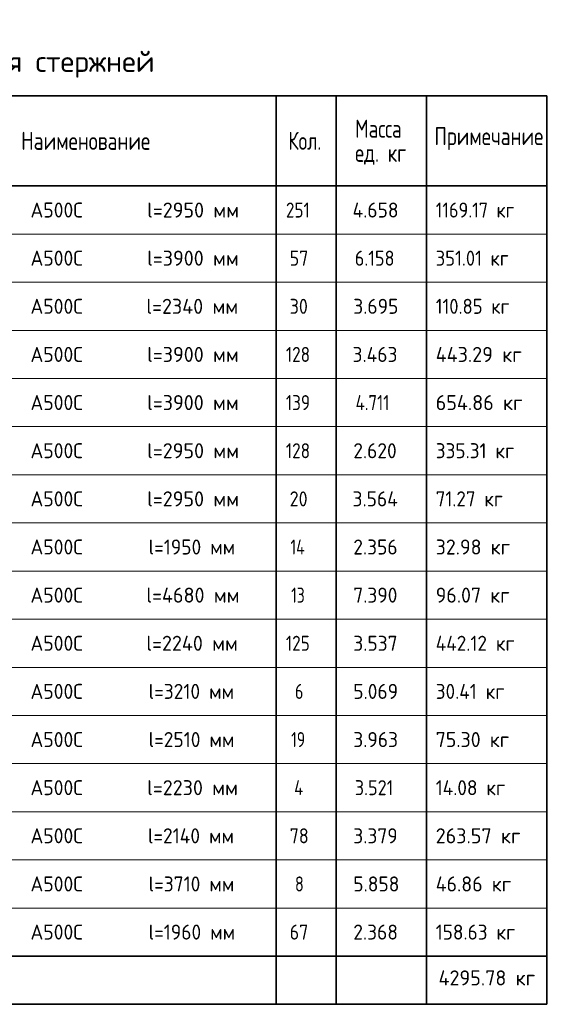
# Model space of a CAD drawing. Header units: metres. Extents: x -38 to 97, y -15 to 21.
# Tile 81 of 82: x 77.66 to 86.51, y -0.33 to 16.04. Entities that reach past the tile are written whole.
import ezdxf

# ---------------------------------------------------------------- set-up
doc = ezdxf.new("R2010")
doc.units = ezdxf.units.M
doc.styles.add('ISOCPEUR', font='txt')

msp = doc.modelspace()

# ---------------------------------------------------------------- linework, layer by layer
at = {"color": 7, "linetype": 'Continuous', "lineweight": 35, "transparency": 33554687}
for p, q in [((86.4198, 14.7717), (67.9198, 14.7717)), ((81.9198, 14.7717), (81.9198, 13.2717)), ((82.9198, 14.7717), (82.9198, 13.2717)), ((84.4198, 14.7717), (84.4198, 13.2717)), ((86.4198, 14.7717), (86.4198, 13.2717)), ((86.4198, 13.2717), (67.9198, 13.2717)), ((81.9198, 13.2717), (81.9198, 12.4717)), ((82.9198, 13.2717), (82.9198, 12.4717)), ((84.4198, 13.2717), (84.4198, 12.4717)), ((86.4198, 13.2717), (86.4198, 12.4717)), ((81.9198, 12.4717), (81.9198, 11.6717)), ((82.9198, 12.4717), (82.9198, 11.6717)), ((84.4198, 12.4717), (84.4198, 11.6717)), ((86.4198, 12.4717), (86.4198, 11.6717)), ((81.9198, 11.6717), (81.9198, 10.8717)), ((82.9198, 11.6717), (82.9198, 10.8717)), ((84.4198, 11.6717), (84.4198, 10.8717)), ((86.4198, 11.6717), (86.4198, 10.8717)), ((81.9198, 10.8717), (81.9198, 10.0717)), ((82.9198, 10.8717), (82.9198, 10.0717)), ((84.4198, 10.8717), (84.4198, 10.0717)), ((86.4198, 10.8717), (86.4198, 10.0717)), ((81.9198, 10.0717), (81.9198, 9.2717)), ((82.9198, 10.0717), (82.9198, 9.2717)), ((84.4198, 10.0717), (84.4198, 9.2717)), ((86.4198, 10.0717), (86.4198, 9.2717)), ((81.9198, 9.2717), (81.9198, 8.4717)), ((82.9198, 9.2717), (82.9198, 8.4717)), ((84.4198, 9.2717), (84.4198, 8.4717)), ((86.4198, 9.2717), (86.4198, 8.4717)), ((81.9198, 8.4717), (81.9198, 7.6717)), ((82.9198, 8.4717), (82.9198, 7.6717)), ((84.4198, 8.4717), (84.4198, 7.6717)), ((86.4198, 8.4717), (86.4198, 7.6717)), ((81.9198, 7.6717), (81.9198, 6.8717)), ((82.9198, 7.6717), (82.9198, 6.8717)), ((84.4198, 7.6717), (84.4198, 6.8717)), ((86.4198, 7.6717), (86.4198, 6.8717)), ((81.9198, 6.8717), (81.9198, 6.0717)), ((82.9198, 6.8717), (82.9198, 6.0717)), ((84.4198, 6.8717), (84.4198, 6.0717)), ((86.4198, 6.8717), (86.4198, 6.0717)), ((81.9198, 6.0717), (81.9198, 5.2717)), ((82.9198, 6.0717), (82.9198, 5.2717)), ((84.4198, 6.0717), (84.4198, 5.2717)), ((86.4198, 6.0717), (86.4198, 5.2717)), ((81.9198, 5.2717), (81.9198, 4.4717)), ((82.9198, 5.2717), (82.9198, 4.4717)), ((84.4198, 5.2717), (84.4198, 4.4717)), ((86.4198, 5.2717), (86.4198, 4.4717)), ((81.9198, 4.4717), (81.9198, 3.6717)), ((82.9198, 4.4717), (82.9198, 3.6717)), ((84.4198, 4.4717), (84.4198, 3.6717)), ((86.4198, 4.4717), (86.4198, 3.6717)), ((81.9198, 3.6717), (81.9198, 2.8717)), ((82.9198, 3.6717), (82.9198, 2.8717)), ((84.4198, 3.6717), (84.4198, 2.8717)), ((86.4198, 3.6717), (86.4198, 2.8717)), ((81.9198, 2.8717), (81.9198, 2.0717)), ((82.9198, 2.8717), (82.9198, 2.0717)), ((84.4198, 2.8717), (84.4198, 2.0717)), ((86.4198, 2.8717), (86.4198, 2.0717)), ((81.9198, 2.0717), (81.9198, 1.2717)), ((82.9198, 2.0717), (82.9198, 1.2717)), ((84.4198, 2.0717), (84.4198, 1.2717)), ((86.4198, 2.0717), (86.4198, 1.2717)), ((81.9198, 1.2717), (81.9198, 0.4717)), ((82.9198, 1.2717), (82.9198, 0.4717)), ((84.4198, 1.2717), (84.4198, 0.4717)), ((86.4198, 1.2717), (86.4198, 0.4717)), ((67.9198, 0.4717), (86.4198, 0.4717)), ((81.9198, 0.4717), (81.9198, -0.3283)), ((82.9198, 0.4717), (82.9198, -0.3283)), ((84.4198, 0.4717), (84.4198, -0.3283)), ((86.4198, -0.3283), (86.4198, 0.4717)), ((67.9198, -0.3283), (86.4198, -0.3283))]:
    msp.add_line(p, q, dxfattribs=at)
at = {"color": 7, "linetype": 'Continuous', "lineweight": 13, "transparency": 33554687}
for p, q in [((86.4198, 12.4717), (67.9198, 12.4717)), ((86.4198, 11.6717), (67.9198, 11.6717)), ((86.4198, 10.8717), (67.9198, 10.8717)), ((86.4198, 10.0717), (67.9198, 10.0717)), ((86.4198, 9.2717), (67.9198, 9.2717)), ((86.4198, 8.4717), (67.9198, 8.4717)), ((86.4198, 7.6717), (67.9198, 7.6717)), ((86.4198, 6.8717), (67.9198, 6.8717)), ((86.4198, 6.0717), (67.9198, 6.0717)), ((86.4198, 5.2717), (67.9198, 5.2717)), ((86.4198, 4.4717), (67.9198, 4.4717)), ((86.4198, 3.6717), (67.9198, 3.6717)), ((86.4198, 2.8717), (67.9198, 2.8717)), ((86.4198, 2.0717), (67.9198, 2.0717)), ((86.4198, 1.2717), (67.9198, 1.2717)), ((86.4198, 0.4717), (67.9198, 0.4717))]:
    msp.add_line(p, q, dxfattribs=at)

# ---------------------------------------------------------------- texts
at = {"color": 7, "linetype": 'Continuous', "lineweight": 35, "transparency": 33554687, "attachment_point": 7, "style": 'ISOCPEUR'}
for s, insert, char_height, width in [('\\W0.99;Спецификация стержней', (74.4748, 15.0717), 0.35, 5.559674), ('\\W0.76;Масса', (83.2325, 14.0741), 0.3, 1.001696), ('\\W0.78;Наименование', (77.6811, 13.8717), 0.3, 2.227829), ('\\W0.74;Кол.', (82.1231, 13.8717), 0.3, 0.710583), ('\\W0.78;Примечание', (84.5506, 13.8687), 0.3, 1.867518), ('\\W0.76;ед. кг', (83.2325, 13.6241), 0.3, 1.001193), ('\\W0.95;А500С', (77.8357, 12.7467), 0.25, 1.042909), ('\\W0.97;l=2950 мм', (79.7748, 12.7467), 0.25, 1.645081), ('\\W0.83;251', (82.0823, 12.7467), 0.25, 0.577922), ('\\W0.94;4.658', (83.1898, 12.7467), 0.25, 0.916955), ('\\W0.88;1169.17 кг', (84.5723, 12.7467), 0.25, 1.584277), ('\\W0.95;А500С', (77.8357, 11.9467), 0.25, 1.042909), ('\\W0.97;l=3900 мм', (79.7748, 11.9467), 0.25, 1.645081), ('\\W0.87;57', (82.1448, 11.9467), 0.25, 0.45901), ('\\W0.88;6.158', (83.2273, 11.9467), 0.25, 0.834261), ('\\W0.90;351.01 кг', (84.5723, 11.9467), 0.25, 1.461696), ('\\W0.95;А500С', (77.8357, 11.1467), 0.25, 1.042909), ('\\W0.97;l=2340 мм', (79.7623, 11.1467), 0.25, 1.670194), ('\\W0.87;30', (82.1448, 11.1467), 0.25, 0.45901), ('\\W0.94;3.695', (83.2023, 11.1467), 0.25, 0.891676), ('\\W0.90;110.85 кг', (84.5723, 11.1467), 0.25, 1.461696), ('\\W0.95;А500С', (77.8357, 10.3467), 0.25, 1.042909), ('\\W0.97;l=3900 мм', (79.7748, 10.3467), 0.25, 1.645081), ('\\W0.83;128', (82.0823, 10.3467), 0.25, 0.577922), ('\\W0.94;3.463', (83.1898, 10.3467), 0.25, 0.916955), ('\\W0.97;443.29 кг', (84.5723, 10.3467), 0.25, 1.619965), ('\\W0.97;l=3900 мм', (79.7748, 9.5467), 0.25, 1.645081), ('\\W0.95;А500С', (77.8357, 9.5467), 0.25, 1.042909), ('\\W0.83;139', (82.0823, 9.5467), 0.25, 0.577922), ('\\W0.82;4.711', (83.2398, 9.5467), 0.25, 0.802569), ('\\W0.97;654.86 кг', (84.5723, 9.5467), 0.25, 1.594848), ('\\W0.95;А500С', (77.8357, 8.7467), 0.25, 1.042909), ('\\W0.97;l=2950 мм', (79.7748, 8.7467), 0.25, 1.645081), ('\\W0.83;128', (82.0823, 8.7467), 0.25, 0.577922), ('\\W0.94;2.620', (83.2023, 8.7467), 0.25, 0.891676), ('\\W0.93;335.31 кг', (84.5723, 8.7467), 0.25, 1.515712), ('\\W0.95;А500С', (77.8357, 7.9467), 0.25, 1.042909), ('\\W0.97;l=2950 мм', (79.7748, 7.9467), 0.25, 1.645081), ('\\W0.87;20', (82.1448, 7.9467), 0.25, 0.45901), ('\\W0.94;3.564', (83.1898, 7.9467), 0.25, 0.916955), ('\\W0.92;71.27 кг', (84.5723, 7.9467), 0.25, 1.339754), ('\\W0.95;А500С', (77.8357, 7.1467), 0.25, 1.042909), ('\\W0.94;l=1950 мм', (79.7998, 7.1467), 0.25, 1.591262), ('\\W0.76;14', (82.1573, 7.1467), 0.25, 0.420468), ('\\W0.94;2.356', (83.2023, 7.1467), 0.25, 0.891676), ('\\W0.96;32.98 кг', (84.5723, 7.1467), 0.25, 1.394319), ('\\W0.95;А500С', (77.8357, 6.3467), 0.25, 1.042909), ('\\W0.97;l=4680 мм', (79.7623, 6.3467), 0.25, 1.670194), ('\\W0.75;13', (82.1698, 6.3467), 0.25, 0.393567), ('\\W0.94;7.390', (83.2023, 6.3467), 0.25, 0.891676), ('\\W0.96;96.07 кг', (84.5723, 6.3467), 0.25, 1.394319), ('\\W0.95;А500С', (77.8357, 5.5467), 0.25, 1.042909), ('\\W0.97;l=2240 мм', (79.7623, 5.5467), 0.25, 1.670194), ('\\W0.83;125', (82.0823, 5.5467), 0.25, 0.577922), ('\\W0.94;3.537', (83.2023, 5.5467), 0.25, 0.891676), ('\\W0.93;442.12 кг', (84.5723, 5.5467), 0.25, 1.566083), ('\\W0.95;А500С', (77.8357, 4.7467), 0.25, 1.042909), ('\\W0.94;l=3210 мм', (79.7998, 4.7467), 0.25, 1.591262), ('\\W0.78;6', (82.2323, 4.7467), 0.25, 0.272006), ('\\W0.94;5.069', (83.2023, 4.7467), 0.25, 0.891676), ('\\W0.93;30.41 кг', (84.5723, 4.7467), 0.25, 1.364981), ('\\W0.95;А500С', (77.8357, 3.9467), 0.25, 1.042909), ('\\W0.94;l=2510 мм', (79.7998, 3.9467), 0.25, 1.591262), ('\\W0.75;19', (82.1698, 3.9467), 0.25, 0.393567), ('\\W0.94;3.963', (83.2023, 3.9467), 0.25, 0.891676), ('\\W0.96;75.30 кг', (84.5723, 3.9467), 0.25, 1.394319), ('\\W0.95;А500С', (77.8357, 3.1467), 0.25, 1.042909), ('\\W0.97;l=2230 мм', (79.7748, 3.1467), 0.25, 1.645081), ('\\W0.80;4', (82.2198, 3.1467), 0.25, 0.299861), ('\\W0.88;3.521', (83.2273, 3.1467), 0.25, 0.834261), ('\\W0.93;14.08 кг', (84.5723, 3.1467), 0.25, 1.364981), ('\\W0.94;l=2140 мм', (79.7873, 2.3467), 0.25, 1.616437), ('\\W0.95;А500С', (77.8357, 2.3467), 0.25, 1.042909), ('\\W0.87;78', (82.1448, 2.3467), 0.25, 0.45901), ('\\W0.94;3.379', (83.2023, 2.3467), 0.25, 0.891676), ('\\W0.97;263.57 кг', (84.5723, 2.3467), 0.25, 1.569728), ('\\W0.95;А500С', (77.8357, 1.5467), 0.25, 1.042909), ('\\W0.94;l=3710 мм', (79.7998, 1.5467), 0.25, 1.591262), ('\\W0.78;8', (82.2323, 1.5467), 0.25, 0.272006), ('\\W0.94;5.858', (83.2023, 1.5467), 0.25, 0.891676), ('\\W0.96;46.86 кг', (84.5723, 1.5467), 0.25, 1.419458), ('\\W0.95;А500С', (77.8357, 0.7467), 0.25, 1.042909), ('\\W0.94;l=1960 мм', (79.7998, 0.7467), 0.25, 1.591262), ('\\W0.87;67', (82.1448, 0.7467), 0.25, 0.45901), ('\\W0.94;2.368', (83.2023, 0.7467), 0.25, 0.891676), ('\\W0.93;158.63 кг', (84.5723, 0.7467), 0.25, 1.515712), ('\\W0.97;4295.78 кг', (84.6194, -0.0142), 0.25, 1.770129)]:
    msp.add_mtext(s, dxfattribs=dict(at, insert=insert, char_height=char_height, width=width))

doc.saveas('drawing.dxf')
